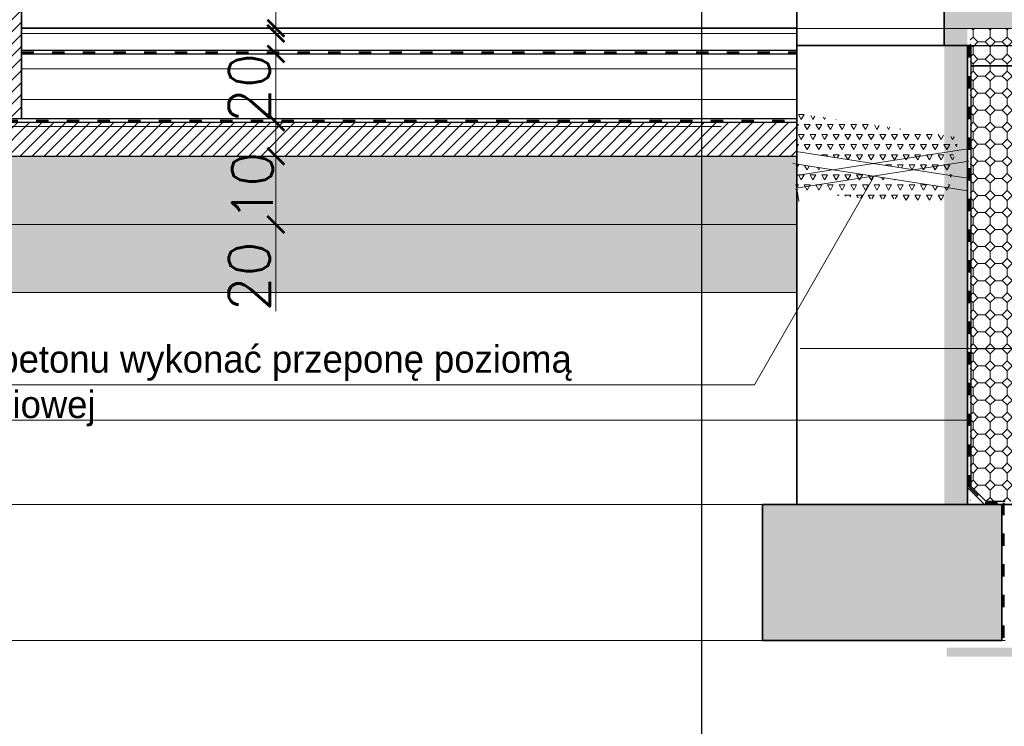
# Model space of a CAD drawing. Header units: millimetres. Extents: x -740 to 33545, y 5178 to 22494.
# Tile 195 of 250: x 9722 to 10011, y 12924 to 13132. Entities that reach past the tile are written whole.
import ezdxf
from ezdxf.lldxf.tags import DXFTag
from ezdxf.xclip import XClip

# ---------------------------------------------------------------- set-up
doc = ezdxf.new("R2010")
doc.units = ezdxf.units.MM
doc.header["$MEASUREMENT"] = 0
doc.header["$XCLIPFRAME"] = 0
doc.linetypes.add('ACAD_ISO03W100', pattern=[30, 12, -18])
doc.layers.get('Defpoints').update_dxf_attribs({"color": 252})
for name, color, linetype, lineweight in [('A-WYMIARY', 252, 'Continuous', 5), ('A_istniejÄ…ce Ĺ›ciany', 252, 'Continuous', 35), ('A_izolacja', 252, 'Continuous', 9), ('A_l.przekrojowa', 252, 'Continuous', 30), ('A_l.przerywana', 252, 'ICAD_ISO03W100', 9), ('A_l.widokowa', 252, 'Continuous', 18), ('A_projektowane sciany', 252, 'Continuous', 35), ('A_Ĺ›ciany', 252, 'Continuous', 35), ('IZOLACJA', 252, 'ACAD_ISO03W100', 40), ('l. przekrojowa', 252, 'Continuous', 30), ('l.przerywana', 252, 'ICAD_ISO03W100', 5), ('l.wypeĹ‚nien', 252, 'Continuous', 5), ('l.wypeĹ‚nieĹ„', 252, 'Continuous', 5), ('linia opisowa', 252, 'Continuous', 9), ('Rd wypeĹ‚nienia', 252, 'Continuous', 18), ('wymiarowanie', 252, 'Continuous', 9)]:
    doc.layers.add(name, color=color, linetype=linetype, lineweight=lineweight)
doc.layers.add('a3', color=252, linetype='Continuous', lineweight=30, plot=False)
doc.styles.add('styl2', font='simplex.shx')
doc.linetypes.add('BATTING', pattern='A,0.00254,-2.54,[134,ltypeshp.shx,S=2.54,R=0,X=-2.54,Y=0],-5.08,[134,ltypeshp.shx,S=2.54,R=180,X=2.54,Y=0],-2.54', length=10.16254)
tags = doc.linetypes.add('ICAD_ISO03W100', pattern=[30, 12, -18]).pattern_tags.tags
tags[6:7] = [DXFTag(74, 4), DXFTag(75, 0), DXFTag(340, '0'), DXFTag(46, 1.0), DXFTag(50, 0.0), DXFTag(44, 0.0), DXFTag(45, 0.0)]
tags[4:5] = [DXFTag(74, 4), DXFTag(75, 0), DXFTag(340, '0'), DXFTag(46, 1.0), DXFTag(50, 0.0), DXFTag(44, 0.0), DXFTag(45, 0.0)]
doc.dimstyles.new('Skala 1-50', dxfattribs={"dimtxt": 12, "dimasz": 5, "dimexe": 1, "dimexo": 1, "dimgap": 1.5, "dimtad": 1, "dimdec": 1, "dimrnd": 0.5, "dimtxsty": 'styl2', "dimblk": 'ARCHTICK', "dimcen": 5, "dimadec": 0, "dimazin": 0, "dimtfac": 1, "dimtdec": 1, "dimtmove": 1, "dimatfit": 3, "dimldrblk": 'ARCHTICK', "dimfxl": 0, "dimlwd": -1, "dimlwe": -1, "dimarcsym": 0})
pattern_1 = [(225, (18891.8007, 1.45), (-5.00000155, -1e-15), [2.05061, -5.02046]), (180, (18890.3507, 0), (-5, 5), [2.1, -2.9]), (135, (18888.2507, 0), (-6e-16, 5.00000155), [2.05061, -5.02046]), (45, (18886.8007, 3.55), (5.00000155, 6e-16), [2.05061, -5.02046]), (315, (18890.3507, 5), (1e-15, -5.00000155), [2.05061, -5.02046]), (270, (18891.8007, 3.55), (-5, -5), [2.1, -2.9])]

# ---------------------------------------------------------------- blocks, each defined once
blk = doc.blocks.new('MF2E40FB0')
at = {"true_color": 0xffffff}
blk.add_hatch(color=7, dxfattribs=at).paths.add_polyline_path([(193.989, 188.446), (193.989, 165.827), (315.555, 165.827), (315.555, 188.446)])
blk = doc.blocks.new('_ArchTick')
at = {"color": 0, "linetype": 'ByBlock', "const_width": 0.15}
blk.add_lwpolyline([(-0.5, -0.5), (0.5, 0.5)], dxfattribs=at)
blk = doc.blocks.new('*D2410')
at = {"layer": 'Defpoints', "color": 0}
for p in [(9824.71, 13429), (9797.2, 13129.01), (9813.25, 13129.01)]:
    blk.add_point(p, dxfattribs=at)
at = {"layer": 'wymiarowanie', "color": 0}
for p, q in [((9807.2, 13429), (9796.2, 13429)), ((9797.2, 13429), (9797.2, 13129.01)), ((9807.2, 13129.01), (9796.2, 13129.01))]:
    blk.add_line(p, q, dxfattribs=at)
at = {"layer": 'wymiarowanie', "color": 0, "xscale": 5, "yscale": 5, "zscale": 5}
for p, rotation in [((9797.2, 13429), 90), ((9797.2, 13129.01), 270)]:
    blk.add_blockref('_ArchTick', p, dxfattribs=dict(at, rotation=rotation))
at = {"layer": 'wymiarowanie', "color": 0, "insert": (9789.4, 13279), "char_height": 12, "attachment_point": 5, "rotation": 90, "style": 'styl2'}
blk.add_mtext('300', dxfattribs=at)
blk = doc.blocks.new('*D2412')
at = {"layer": 'Defpoints', "color": 0}
for p in [(9809.92, 13129.01), (9797.2, 13127.5), (9809.92, 13127.5)]:
    blk.add_point(p, dxfattribs=at)
at = {"layer": 'wymiarowanie', "color": 0}
for p, q in [((9797.2, 13129.01), (9797.2, 13175.58)), ((9802.2, 13129.01), (9796.2, 13129.01)), ((9797.2, 13129.01), (9797.2, 13127.5)), ((9802.2, 13127.5), (9796.2, 13127.5))]:
    blk.add_line(p, q, dxfattribs=at)
at = {"layer": 'wymiarowanie', "color": 0, "xscale": 5, "yscale": 5, "zscale": 5}
for p, rotation in [((9797.2, 13129.01), 270), ((9797.2, 13127.5), 90)]:
    blk.add_blockref('_ArchTick', p, dxfattribs=dict(at, rotation=rotation))
at = {"layer": 'wymiarowanie', "color": 0, "insert": (9789, 13164.08), "char_height": 12, "attachment_point": 5, "rotation": 90, "style": 'styl2'}
blk.add_mtext('1,5', dxfattribs=at)
blk = doc.blocks.new('*D2413')
at = {"layer": 'Defpoints', "color": 0}
for p in [(9809.92, 13127.5), (9797.2, 13121.49), (9812.09, 13121.49)]:
    blk.add_point(p, dxfattribs=at)
at = {"layer": 'wymiarowanie', "color": 0}
for p, q in [((9797.2, 13127.5), (9797.2, 13144.08)), ((9802.2, 13127.5), (9796.2, 13127.5)), ((9797.2, 13127.5), (9797.2, 13121.49)), ((9802.2, 13121.49), (9796.2, 13121.49))]:
    blk.add_line(p, q, dxfattribs=at)
at = {"layer": 'wymiarowanie', "color": 0, "xscale": 5, "yscale": 5, "zscale": 5}
for p, rotation in [((9797.2, 13127.5), 90), ((9797.2, 13121.49), 270)]:
    blk.add_blockref('_ArchTick', p, dxfattribs=dict(at, rotation=rotation))
at = {"layer": 'wymiarowanie', "color": 0, "insert": (9789.4, 13138.88), "char_height": 12, "attachment_point": 5, "rotation": 90, "style": 'styl2'}
blk.add_mtext('6', dxfattribs=at)
blk = doc.blocks.new('*D2414')
at = {"layer": 'Defpoints', "color": 0}
for p in [(9812.09, 13121.49), (9797.2, 13101.46), (9813.35, 13101.46)]:
    blk.add_point(p, dxfattribs=at)
at = {"layer": 'wymiarowanie', "color": 0}
for p, q in [((9802.2, 13121.49), (9796.2, 13121.49)), ((9797.2, 13121.49), (9797.2, 13101.46)), ((9802.2, 13101.46), (9796.2, 13101.46))]:
    blk.add_line(p, q, dxfattribs=at)
at = {"layer": 'wymiarowanie', "color": 0, "xscale": 5, "yscale": 5, "zscale": 5}
for p, rotation in [((9797.2, 13121.49), 90), ((9797.2, 13101.46), 270)]:
    blk.add_blockref('_ArchTick', p, dxfattribs=dict(at, rotation=rotation))
at = {"layer": 'wymiarowanie', "color": 0, "insert": (9789.4, 13111.47), "char_height": 12, "attachment_point": 5, "rotation": 90, "style": 'styl2'}
blk.add_mtext('20', dxfattribs=at)
blk = doc.blocks.new('*D2415')
at = {"layer": 'Defpoints', "color": 0}
for p in [(9813.35, 13101.46), (9797.2, 13091.49), (9813.84, 13091.49)]:
    blk.add_point(p, dxfattribs=at)
at = {"layer": 'wymiarowanie', "color": 0}
for p, q in [((9802.2, 13101.46), (9796.2, 13101.46)), ((9797.2, 13101.46), (9797.2, 13091.49)), ((9802.2, 13091.49), (9796.2, 13091.49))]:
    blk.add_line(p, q, dxfattribs=at)
at = {"layer": 'wymiarowanie', "color": 0, "xscale": 5, "yscale": 5, "zscale": 5}
for p, rotation in [((9797.2, 13101.46), 90), ((9797.2, 13091.49), 270)]:
    blk.add_blockref('_ArchTick', p, dxfattribs=dict(at, rotation=rotation))
at = {"layer": 'wymiarowanie', "color": 0, "insert": (9790.33, 13082.55), "char_height": 12, "attachment_point": 5, "rotation": 90, "style": 'styl2'}
blk.add_mtext('10', dxfattribs=at)
blk = doc.blocks.new('*D2416')
at = {"layer": 'Defpoints', "color": 0}
for p in [(9777.59, 13091.49), (9777.59, 13071.49), (9797.2, 13071.49)]:
    blk.add_point(p, dxfattribs=at)
at = {"layer": 'wymiarowanie', "color": 0}
for p, q in [((9787.2, 13091.49), (9798.2, 13091.49)), ((9797.2, 13091.49), (9797.2, 13071.49)), ((9787.2, 13071.49), (9798.2, 13071.49)), ((9797.2, 13071.49), (9797.2, 13046.02))]:
    blk.add_line(p, q, dxfattribs=at)
at = {"layer": 'wymiarowanie', "color": 0, "xscale": 5, "yscale": 5, "zscale": 5}
for p, rotation in [((9797.2, 13091.49), 90), ((9797.2, 13071.49), 270)]:
    blk.add_blockref('_ArchTick', p, dxfattribs=dict(at, rotation=rotation))
at = {"layer": 'wymiarowanie', "color": 0, "insert": (9789.4, 13056.25), "char_height": 12, "attachment_point": 5, "rotation": 90, "style": 'styl2'}
blk.add_mtext('20', dxfattribs=at)

msp = doc.modelspace()

# ---------------------------------------------------------------- hatches: boundary and pattern name
for points in [[(9993.37, 13129.08), (9993.37, 12989.34), (10000.15, 12989.34), (10000.15, 13129.08)], [(9993.37, 13129.08), (9993.37, 12989.34), (10000.15, 12989.34), (10000.15, 13129.08)], [(9939.96, 12989.34), (9939.96, 12949.49), (9993.37, 12949.49), (9993.37, 12989.34)], [(9993.37, 12989.34), (9993.37, 12949.49), (10010.24, 12949.49), (10010.24, 12989.34)]]:
    msp.add_hatch(color=256).paths.add_polyline_path(points)
at = {"layer": 'l.wypeĹ‚nien'}
h = msp.add_hatch(dxfattribs=at)
h.set_pattern_fill('ANSI31', color=256, scale=20, style=0)
h.paths.add_polyline_path([(9710.52, 13122.02), (9710.52, 13121.49), (9710.52, 13117.13), (9710.52, 13108.16), (9710.52, 13102.49), (9722.52, 13102.49), (9722.52, 13108.16), (9722.52, 13117.13), (9722.52, 13121.49), (9722.52, 13122.02), (9722.52, 13122.52), (9722.52, 13127.5), (9722.52, 13129), (9722.52, 13129.01), (9722.52, 13449.08), (9710.52, 13449.08), (9710.52, 13129.01), (9710.52, 13129), (9710.52, 13127.5), (9710.52, 13122.52)])
h = msp.add_hatch(dxfattribs=at)
h.set_pattern_fill('OCTAGON', color=256, scale=5, angle=180, style=0)
h.set_pattern_definition(pattern_1)
h.paths.add_polyline_path([(10013.37, 13112.19), (10015.98, 13110.68), (10015.98, 13035.15), (10000.98, 13035.15), (10000.98, 13129.08), (10013.37, 13129.08)])
h.paths.add_polyline_path([(10015.98, 12990.34), (10005.57, 12990.34), (10001.15, 12994.76), (10000.98, 12989.34), (10000.98, 13035.15), (10015.98, 13035.15)])
h = msp.add_hatch(dxfattribs=at)
h.set_pattern_fill('ANSI31', color=256, scale=20, style=0)
h.paths.add_polyline_path([(9655.4, 13091.49), (9950.05, 13091.49), (9950.05, 13101.46), (9655.4, 13101.46)])
h.paths.add_polyline_path([(9655.4, 13091.49), (9655.4, 13101.46), (9564.89, 13101.46), (9564.89, 13091.49)])
h = msp.add_hatch(dxfattribs=at)
h.set_pattern_fill('STIPPLE', color=256, scale=10, style=0)
h.set_pattern_definition([(0, (0.4, 0.2), (0, 10), [0, -10]), (0, (3.6, 0.4), (0, 10), [0, -10]), (0, (1.8, 2.6), (0, 10), [0, -10]), (0, (4, 4.2), (0, 10), [0, -10]), (0, (1.4, 4.8), (0, 10), [0, -10]), (0, (2.2, 7.2), (0, 10), [0, -10]), (0, (0.8, 9), (0, 10), [0, -10]), (0, (4, 8.8), (0, 10), [0, -10]), (0, (6.4, 9.2), (0, 10), [0, -10]), (0, (7.6, 6.8), (0, 10), [0, -10]), (0, (9.6, 6.6), (0, 10), [0, -10]), (0, (9.6, 3), (0, 10), [0, -10]), (0, (7.8, 1.8), (0, 10), [0, -10]), (0, (5, 2.4), (0, 10), [0, -10]), (0, (6.8, 4.2), (0, 10), [0, -10]), (0, (5, 6), (0, 10), [0, -10]), (0, (9.2, 0.4), (0, 10), [0, -10])])
h.paths.add_polyline_path([(9438.52, 13071.49), (9438.52, 13091.49), (8940.76, 13091.49), (8940.76, 13071.49)])
h.paths.add_polyline_path([(9655.4, 13071.49), (9950.05, 13071.49), (9950.05, 13091.49), (9655.4, 13091.49)])
h.paths.add_polyline_path([(9655.4, 13071.49), (9655.4, 13091.49), (9564.89, 13091.49), (9564.89, 13071.49)])
h.paths.add_polyline_path([(9463.52, 13071.49), (9514.94, 13071.49), (9514.94, 13091.49), (9463.52, 13091.49)])
h.paths.add_polyline_path([(9438.52, 13071.49), (9463.52, 13071.49), (9463.52, 13091.49), (9438.52, 13091.49)])
h = msp.add_hatch(dxfattribs=at)
h.set_pattern_fill('CONCRE', color=256, scale=30, style=0)
h.set_pattern_definition([(0, (0, 0), (30, 30), [3.75, -26.25]), (90, (0, 0), (-30, 30), [3.75, -26.25]), (135, (3.75, 0), (-30, 2e-15), [5.3033, -37.123107]), (0, (3.75, 16.875), (30, 30), [3.75, -26.25]), (45, (5.625, 15), (2e-15, 30), [2.65165, -39.774756]), (135, (5.625, 15), (-30, 2e-15), [2.65165, -39.774756]), (0, (15, 24.375), (30, 30), [5.3033, -24.6967]), (45, (15, 24.375), (2e-15, 30), [3.75, -38.67641]), (135, (20.303, 24.375), (-30, 2e-15), [3.75, -38.67641]), (90, (20.625, 7.5), (-30, 30), [3.75, -26.25]), (45, (20.625, 7.5), (2e-15, 30), [2.65165, -39.774756]), (135, (22.5, 9.375), (-30, 2e-15), [2.65165, -39.774756]), (0, (3.75, 7.5), (30, 30), [1.875, -25.125]), (0, (26.25, 15), (30, 30), [1.875, -25.125]), (90, (16.875, 18.75), (-30, 30), [1.875, -25.125]), (135, (20.625, 1.875), (-30, 2e-15), [2.65165, -39.774756]), (135, (7.5, 22.5), (-30, 2e-15), [2.65165, -39.774756]), (45, (14.062, 9.844), (2e-15, 30), [2.65165, -39.774756]), (90, (10.312, 3.75), (-30, 30), [0.46875, -29.53125]), (90, (11.72, 16.406), (-30, 30), [0.46875, -29.53125]), (90, (25.78, 21.562), (-30, 30), [0.46875, -29.53125]), (90, (26.25, 5.625), (-30, 30), [0.46875, -29.53125])])
h.paths.add_polyline_path([(9438.52, 13051.49), (9438.52, 13071.49), (8940.76, 13071.49), (8940.76, 13051.49)])
h.paths.add_polyline_path([(9950.05, 13051.49), (9950.05, 13071.49), (9564.89, 13071.49), (9564.89, 13051.49)])
h.paths.add_polyline_path([(9463.52, 13051.49), (9514.94, 13051.49), (9514.94, 13071.49), (9463.52, 13071.49)])
h.paths.add_polyline_path([(9438.52, 13051.49), (9463.52, 13051.49), (9463.52, 13071.49), (9438.52, 13071.49)])
at = {"layer": 'l.wypeĹ‚nieĹ„'}
h = msp.add_hatch(dxfattribs=at)
h.set_pattern_fill('OCTAGON', color=256, scale=5, angle=180, style=0)
h.set_pattern_definition(pattern_1)
h.paths.add_polyline_path([(9993.37, 13292.89), (9993.37, 13476.08), (9998.5, 13476.08), (9998.5, 13483.69), (10003.63, 13483.69), (10003.63, 13497.23), (10023.37, 13487.87), (10023.37, 13483.85), (10023.37, 13471.85), (10018.37, 13471.85), (10018.37, 13461.85), (10013.37, 13461.85), (10013.37, 13292.89)])
h.paths.add_polyline_path([(10013.37, 13129.08), (10000.98, 13129.08), (9993.37, 13129.08), (9993.37, 13292.89), (10013.37, 13292.89)])
h.paths.add_polyline_path([(10023.37, 13499.03), (10013.37, 13499.03), (10013.37, 13492.61), (10023.37, 13487.87)])
h.paths.add_polyline_path([(10003.63, 13497.23), (10003.63, 13499.03), (10013.37, 13499.03), (10013.37, 13492.61)])
at = {"layer": 'Rd wypeĹ‚nienia'}
h = msp.add_hatch(dxfattribs=at)
h.set_pattern_fill('TRIANG', color=256, scale=0.358686, style=0)
h.set_pattern_definition([(60, (7657.2312, 12182.1247), (-1.7082405, 2.95876), [1.708241, -1.708241]), (120, (7657.2312, 12182.1247), (-3.4164816, 4e-07), [1.708241, -1.708241]), (0, (7656.377, 12183.604), (1.708241, 2.9587597), [1.708241, -1.708241])])
h.paths.add_polyline_path([(9979.69, 13098.33), (9979.77, 13099.64), (9959.38, 13102.68), (9958.27, 13102.66), (9956.84, 13102.64), (9955.4, 13102.65), (9953.97, 13102.7), (9952.53, 13102.65), (9951.1, 13102.59), (9950.47, 13102.51), (9950.11, 13093.41), (9951.1, 13093.49), (9952.53, 13093.49), (9953.97, 13093.45), (9955.4, 13093.36), (9956.84, 13093.34), (9958.27, 13093.34), (9959.7, 13093.32), (9961.14, 13093.22), (9962.57, 13093.22), (9964.01, 13093.34), (9965.44, 13093.44), (9966.88, 13093.37), (9968.31, 13093.34), (9969.75, 13093.34), (9971.18, 13093.34), (9972.62, 13093.34), (9974.05, 13093.38), (9975.49, 13093.48), (9976.92, 13093.38), (9978.36, 13093.34), (9979.07, 13093.34, 0.414214), (9979.79, 13094.06), (9979.76, 13095.47), (9979.76, 13096.9)])
h.paths.add_polyline_path([(9950.53, 13104), (9950.51, 13102.52), (9951.1, 13102.59), (9952.53, 13102.65), (9953.97, 13102.7), (9955.4, 13102.65), (9956.84, 13102.64), (9958.27, 13102.66), (9959.38, 13102.68)])
h.paths.add_polyline_path([(9997.47, 13097), (9982.71, 13099.21), (9982.71, 13098.33), (9982.67, 13096.9), (9982.66, 13095.47, 0.414214), (9984.1, 13094.03), (9985.53, 13094.1), (9986.97, 13094.06), (9988.41, 13094.07), (9989.85, 13094.08), (9991.32, 13094.2), (9992.74, 13094.17), (9994.23, 13094.22), (9995.59, 13094.07), (9996.94, 13094.03)])
h.paths.add_polyline_path([(9996.91, 13093.86), (9996.94, 13094.03), (9995.59, 13094.07), (9994.23, 13094.22), (9992.74, 13094.17), (9991.32, 13094.2), (9989.85, 13094.08), (9988.41, 13094.07), (9986.97, 13094.06), (9985.53, 13094.1), (9984.1, 13094.03, -0.419775), (9982.66, 13095.49), (9982.67, 13096.9), (9982.71, 13098.33), (9982.71, 13099.21), (9979.77, 13099.64), (9979.69, 13098.33), (9979.76, 13096.9), (9979.76, 13095.47), (9979.79, 13094.09, -0.426186), (9979.07, 13093.34), (9978.36, 13093.34), (9976.92, 13093.38), (9975.49, 13093.48), (9974.05, 13093.38), (9972.62, 13093.34), (9971.18, 13093.34), (9969.75, 13093.34), (9968.31, 13093.34), (9966.88, 13093.37), (9965.44, 13093.44), (9964.01, 13093.34), (9962.57, 13093.22), (9961.14, 13093.22), (9959.7, 13093.32), (9958.27, 13093.34), (9956.84, 13093.34), (9955.4, 13093.36), (9953.97, 13093.45), (9952.53, 13093.49), (9951.1, 13093.49), (9950.11, 13093.41), (9950.09, 13092.85), (9995.07, 13085.84), (9994.51, 13082.23), (9966.33, 13086.62), (9966.29, 13085.77), (9966.21, 13084.86), (9966.16, 13082.91), (9966.16, 13081.61, 0.411289), (9966.59, 13081.18), (9967.45, 13081.18), (9969.93, 13081.12), (9972.98, 13081.18), (9975.97, 13081.18), (9980.34, 13081.12), (9983.86, 13081.07), (9987.83, 13081.07), (9990.88, 13081.12), (9993.41, 13081.18), (9994.62, 13081.12), (9996.42, 13091.15, -0.478437)])
h.paths.add_polyline_path([(9963.89, 13086.14), (9963.86, 13087), (9949.95, 13089.17), (9949.65, 13081.76), (9970.66, 13078.94), (9971.9, 13078.97), (9973.33, 13078.97), (9974.77, 13078.99), (9976.21, 13079.06), (9977.64, 13078.99), (9979.07, 13078.97, -0.397704), (9980.51, 13077.61), (9983.44, 13077.22, -0.332775), (9984.81, 13078.25), (9986.27, 13078.27), (9987.79, 13078.36), (9989.18, 13078.45), (9990.59, 13078.45), (9992.09, 13078.38), (9993.41, 13078.33), (9994.07, 13078.05), (9994.62, 13081.12), (9993.41, 13081.18), (9990.88, 13081.12), (9987.83, 13081.07), (9983.86, 13081.07), (9980.34, 13081.12), (9975.97, 13081.18), (9972.98, 13081.18), (9969.93, 13081.12), (9967.45, 13081.18), (9966.59, 13081.18, -0.415465), (9966.16, 13081.61), (9966.16, 13082.91), (9966.21, 13084.86), (9966.29, 13085.77), (9966.33, 13086.62), (9963.86, 13087), (9963.89, 13086.14), (9963.99, 13084.7), (9964.01, 13083.27), (9964.01, 13082.55, -0.414214), (9963.29, 13081.84, 0.414214), (9964.01, 13082.55), (9964.01, 13083.27), (9963.99, 13084.7)])

# ---------------------------------------------------------------- linework, layer by layer
at = {"lineweight": 20}
for p, q in [((10000.24, 13093.68, 2.2), (9949.92, 13085.84, 2.2)), ((9949.92, 13092.88, 2.2), (10000.15, 13085.05, 2.2)), ((9948.91, 13089.33, 2.2), (10000.15, 13081.35, 2.2)), ((10000.55, 13090.03, 2.2), (9950.48, 13082.23, 2.2)), ((9950.69, 13078.18, 2.2), (9949.92, 13083.17, 2.2))]:
    msp.add_line(p, q, dxfattribs=at)
at = {"linetype": 'Continuous', "lineweight": 15}
for points in [[(9950.05, 13124), (9950.05, 12989.34), (9950.05, 12989.34)], [(10000.15, 12989.34), (10000.15, 13124)], [(9950.05, 12989.34), (10010.24, 12989.34), (10010.24, 12989.34)], [(9950.05, 12989.34), (10010.22, 12989.34), (10010.22, 12989.34)]]:
    msp.add_lwpolyline(points, dxfattribs=at)
at = {"linetype": 'Continuous', "lineweight": 30}
msp.add_lwpolyline([(9950.05, 13050.37), (9950.05, 13124)], dxfattribs=at)
at = {"layer": 'A-WYMIARY'}
msp.add_line((9600.78, 13100.23, 2.2), (9927.85, 13100.23, 2.2), dxfattribs=at)
at = {"layer": 'a3'}
msp.add_lwpolyline([(12022.07, 12610.78), (12022.07, 14095.78), (9922.07, 14095.78), (9922.07, 12610.78), (12022.07, 12610.78)], dxfattribs=at)
at = {"layer": 'A_istniejÄ…ce Ĺ›ciany'}
for points in [[(9993.37, 13476.08), (9993.37, 13124), (9993.37, 13124)], [(9950.05, 13124), (9950.05, 13449.08)], [(9950.05, 13124), (9950.05, 12989.34), (9950.05, 12989.34)], [(10000.15, 13124), (10000.15, 12989.34), (10000.15, 12989.34)], [(9939.96, 12989.34), (9939.96, 12949.49), (9939.96, 12949.49)], [(9939.96, 12989.34), (10010.24, 12989.34), (10010.24, 12989.34)], [(10010.24, 12949.49), (10010.24, 12989.34), (10010.24, 12989.34)], [(9939.96, 12949.49), (9993.37, 12949.49), (9993.37, 12949.49)], [(10010.24, 12949.49), (9993.37, 12949.49), (9993.37, 12949.49)]]:
    msp.add_lwpolyline(points, dxfattribs=at)
at = {"layer": 'A_istniejÄ…ce Ĺ›ciany', "linetype": 'Continuous'}
msp.add_lwpolyline([(9950.05, 13124), (10000.99, 13124)], dxfattribs=at)
at = {"layer": 'A_izolacja', "lineweight": 35}
for p, q in [((10015.98, 13118.03), (10001.15, 13118.03)), ((10000.98, 12989.34), (10015.98, 12989.34))]:
    msp.add_line(p, q, dxfattribs=at)
at = {"layer": 'A_l.przekrojowa', "ltscale": 0.3}
for p, q in [((9950.05, 13122.52, 0), (9722.52, 13122.52, 0)), ((9722.52, 13121.49), (9950.05, 13121.49)), ((9564.89, 13091.49), (9950.05, 13091.49))]:
    msp.add_line(p, q, dxfattribs=at)
at = {"layer": 'A_l.przekrojowa'}
for p, q in [((10000.15, 13124), (10000.15, 12989.34)), ((10001.15, 13124), (10001.15, 12994.76)), ((9950.05, 13102.49), (9564.89, 13102.49)), ((9564.89, 13101.46, 0), (9950.05, 13101.46, 0)), ((10001.15, 12994.76, 0), (10005.57, 12990.34, 0)), ((10005.57, 12990.34, 0), (10011.22, 12990.34, 0))]:
    msp.add_line(p, q, dxfattribs=at)
msp.add_lwpolyline([(9950.05, 13129.01), (9722.52, 13129.01)], dxfattribs=at)
at = {"layer": 'A_l.przerywana', "ltscale": 0.3}
msp.add_line((9950.05, 13129), (10720.2, 13129), dxfattribs=at)
at = {"layer": 'A_l.widokowa'}
msp.add_line((9722.52, 13127.5), (9950.05, 13127.5), dxfattribs=at)
at = {"layer": 'A_l.widokowa', "ltscale": 0.3}
for p, q in [((9564.89, 13071.49, 0), (9950.05, 13071.49, 0)), ((9564.89, 13051.49, 0), (9950.05, 13051.49, 0))]:
    msp.add_line(p, q, dxfattribs=at)
at = {"layer": 'A_projektowane sciany', "linetype": 'Continuous'}
msp.add_lwpolyline([(9722.52, 13449.08), (9722.52, 13102.49)], dxfattribs=at)
at = {"layer": 'A_Ĺ›ciany', "ltscale": 5}
msp.add_line((10000.15, 12994.34, 0), (10005.15, 12989.34, 0), dxfattribs=at)
at = {"layer": 'IZOLACJA', "ltscale": 0.3}
for p, q in [((9722.52, 13122.02, 0), (9950.05, 13122.02, 0)), ((10000.65, 13124, 0), (10000.65, 12994.55, 0)), ((9564.89, 13101.99), (9950.05, 13101.99)), ((10000.65, 12994.55, 0), (10005.36, 12989.84, 0)), ((10005.36, 12989.84, 0), (10010.72, 12989.84, 0)), ((10010.72, 12989.84, 0), (10010.72, 12949.49, 0))]:
    msp.add_line(p, q, dxfattribs=at)
at = {"layer": 'l. przekrojowa', "linetype": 'Continuous'}
msp.add_lwpolyline([(10000.98, 13124), (10013.37, 13124)], dxfattribs=at)
at = {"layer": 'l.przerywana', "ltscale": 0.3}
msp.add_lwpolyline([(8880.73, 12989.34), (10010.24, 12989.34), (10010.24, 12949.49), (8880.73, 12949.49)], close=True, dxfattribs=at)
at = {"layer": 'l.wypeĹ‚nieĹ„', "linetype": 'BATTING', "ltscale": 0.4}
for p, q in [((9722.52, 13117.13), (9950.05, 13117.13)), ((9722.52, 13108.16, 0), (9950.05, 13108.16, 0))]:
    msp.add_line(p, q, dxfattribs=at)
at = {"layer": 'l.wypeĹ‚nieĹ„', "ltscale": 0.3}
msp.add_lwpolyline([(9950.05, 13129), (9722.52, 13129)], dxfattribs=at)
at = {"layer": 'linia opisowa'}
msp.add_lwpolyline([(9951.04, 13035.15), (10118.87, 13035.15)], dxfattribs=at)
at = {"layer": 'wymiarowanie'}
for p, q in [((9937.67, 13024.44), (9972.49, 13085.16, 2.2)), ((10000.15, 13014.13), (8890.82, 13014.13)), ((10010.24, 12949.49), (10011.22, 12949.49, 0))]:
    msp.add_line(p, q, dxfattribs=at)
msp.add_lwpolyline([(9611.07, 13024.44), (9937.67, 13024.44)], dxfattribs=at)

# ---------------------------------------------------------------- block references
at = {"layer": 'A_istniejÄ…ce Ĺ›ciany'}
ref = msp.add_blockref('MF2E40FB0', (8054.52, 11171.88), dxfattribs=dict(at, xscale=9.994634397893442, yscale=9.994634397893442, zscale=9.994634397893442))
XClip(ref).set_block_clipping_path([(194.055543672, 177.3768270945), (196.1734759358, 177.3768270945), (196.1734759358, 177.6415686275), (194.055543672, 177.6415686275), (194.055543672, 177.3768270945)])

# ---------------------------------------------------------------- texts
at = {"layer": 'wymiarowanie', "insert": (9612.87, 13036.04), "char_height": 12, "width": 621.5287, "attachment_point": 1}
msp.add_mtext('{\\fCentury Gothic|b0|i0|c238|p34;\\H0.66667x;W poziomie chudego betonu wykonać przeponę poziomą}\\P{\\fCentury Gothic|b0|i0|c238|p34;\\H0.66667x;metodą iniekcji ciśnieniowej}\\P\\pi621.52874;{\\fCentury Gothic|b0|i0|c238|p34;\\H1.00000x; }', dxfattribs=at)

# ---------------------------------------------------------------- dimensions: what is measured, and where the dimension line sits
at = {"layer": 'wymiarowanie'}
for base, p1, p2, override, picture, middle in [((9797.2, 13129.01), (9824.71, 13429), (9813.25, 13129.01), {"dimtmove": 1, "dimfxl": 10}, '*D2410', (9789.4, 13279)), ((9797.2, 13071.49), (9777.59, 13091.49), (9777.59, 13071.49, 0), {"dimtmove": 0, "dimfxl": 10}, '*D2416', (9789.4, 13056.25))]:
    dim = msp.add_linear_dim(base=base, p1=p1, p2=p2, angle=90, dimstyle='Skala 1-50', override=override, dxfattribs=at)
    dim.commit()
    dim.dimension.update_dxf_attribs({"geometry": picture, "text_midpoint": middle})
for base, p1, p2, picture, middle in [((9797.2, 13127.5), (9809.92, 13129.01), (9809.92, 13127.5), '*D2412', (9797.14, 13164.08)), ((9797.2, 13121.49), (9809.92, 13127.5), (9812.09, 13121.49), '*D2413', (9797.2, 13138.88)), ((9797.2, 13101.46), (9812.09, 13121.49), (9813.35, 13101.46, 0), '*D2414', (9797.2, 13111.47)), ((9797.2, 13091.49), (9813.35, 13101.46, 0), (9813.84, 13091.49), '*D2415', (9798.13, 13082.55))]:
    dim = msp.add_linear_dim(base=base, p1=p1, p2=p2, angle=90, dimstyle='Skala 1-50', dxfattribs=at)
    dim.commit()
    dim.dimension.update_dxf_attribs({"geometry": picture, "text_midpoint": middle, "dimtype": 160})

doc.saveas('drawing.dxf')
